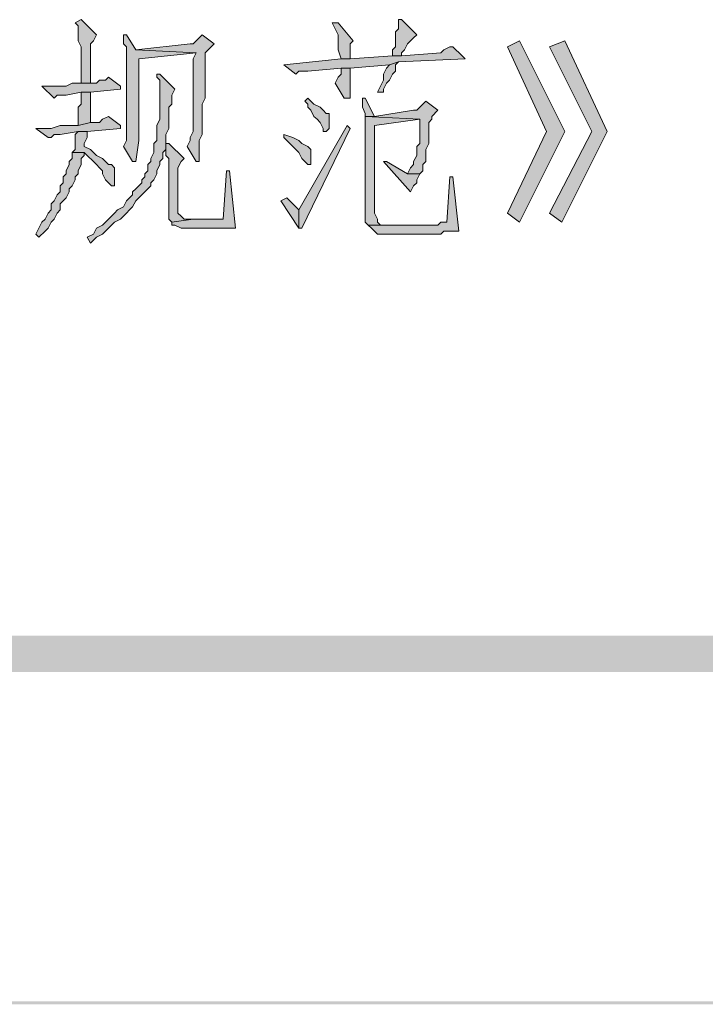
# Model space of a CAD drawing. Extents: x 566443 to 590371, y 3845226 to 3876576.
# Tile 56 of 221: x 586498 to 586508, y 3853850 to 3853863. Entities that reach past the tile are written whole.
import ezdxf

# ---------------------------------------------------------------- set-up
doc = ezdxf.new("R2010")
doc.units = 0
doc.layers.add('C00-00-00', color=7, linetype='CONTINUOUS')

msp = doc.modelspace()

# ---------------------------------------------------------------- hatches: boundary and pattern name
at = {"layer": 'C00-00-00'}
h = msp.add_hatch(color=256, dxfattribs=at)
h.dxf.hatch_style = 2
h.paths.add_polyline_path([(586498.957, 3853863.394), (586498.872, 3853863.351), (586498.914, 3853863.309), (586498.914, 3853863.097), (586498.957, 3853863.013), (586498.957, 3853862.505), (586499.084, 3853862.505), (586499.084, 3853863.055), (586499.126, 3853863.097), (586499.168, 3853863.182)])
h = msp.add_hatch(color=256, dxfattribs=at)
h.dxf.hatch_style = 2
h.paths.add_polyline_path([(586502.555, 3853863.351), (586502.47, 3853863.351), (586502.513, 3853863.267), (586502.555, 3853863.182), (586502.555, 3853862.97), (586502.597, 3853862.843), (586502.724, 3853862.843), (586502.724, 3853862.886), (586502.724, 3853863.055), (586502.767, 3853863.097)])
h = msp.add_hatch(color=256, dxfattribs=at)
h.dxf.hatch_style = 2
h.paths.add_polyline_path([(586503.444, 3853863.394), (586503.402, 3853863.394), (586503.402, 3853863.351), (586503.402, 3853863.267), (586503.359, 3853863.224), (586503.359, 3853863.013), (586503.317, 3853862.97), (586503.317, 3853862.886), (586503.444, 3853862.886), (586503.444, 3853862.928), (586503.486, 3853862.97), (586503.529, 3853863.055), (586503.571, 3853863.097), (586503.613, 3853863.14), (586503.656, 3853863.182)])
h = msp.add_hatch(color=256, dxfattribs=at)
h.dxf.hatch_style = 2
h.paths.add_polyline_path([(586499.592, 3853863.182), (586499.549, 3853863.182), (586499.549, 3853863.055), (586499.592, 3853863.013), (586499.592, 3853861.7), (586499.549, 3853861.616), (586499.676, 3853861.404), (586499.719, 3853861.404), (586499.761, 3853861.7), (586499.761, 3853862.843), (586500.565, 3853862.928), (586499.719, 3853862.97)])
h = msp.add_hatch(color=256, dxfattribs=at)
h.dxf.hatch_style = 2
h.paths.add_polyline_path([(586500.65, 3853863.182), (586500.565, 3853863.097), (586500.523, 3853863.055), (586500.481, 3853863.055), (586499.719, 3853862.97), (586500.565, 3853862.928), (586500.523, 3853862.843), (586500.523, 3853861.827), (586500.481, 3853861.743), (586500.481, 3853861.7), (586500.438, 3853861.616), (586500.565, 3853861.404), (586500.608, 3853861.404), (586500.608, 3853861.446), (586500.608, 3853861.7), (586500.65, 3853861.785), (586500.65, 3853862.208), (586500.692, 3853862.293), (586500.692, 3853862.928), (586500.735, 3853862.97), (586500.819, 3853863.055)])
h = msp.add_hatch(color=256, dxfattribs=at)
h.dxf.hatch_style = 2
h.paths.add_polyline_path([(586505.095, 3853863.097), (586504.926, 3853863.013), (586505.476, 3853861.827), (586504.926, 3853860.684), (586505.095, 3853860.557), (586505.73, 3853861.827)])
h = msp.add_hatch(color=256, dxfattribs=at)
h.dxf.hatch_style = 2
h.paths.add_polyline_path([(586505.73, 3853863.097), (586505.518, 3853863.013), (586506.111, 3853861.827), (586505.518, 3853860.684), (586505.688, 3853860.557), (586506.323, 3853861.827)])
h = msp.add_hatch(color=256, dxfattribs=at)
h.dxf.hatch_style = 2
h.paths.add_polyline_path([(586504.164, 3853863.013), (586504.121, 3853863.013), (586504.037, 3853862.97), (586503.994, 3853862.928), (586503.444, 3853862.886), (586503.317, 3853862.886), (586502.724, 3853862.843), (586502.597, 3853862.843), (586501.793, 3853862.759), (586501.962, 3853862.632), (586502.005, 3853862.674), (586502.132, 3853862.674), (586502.597, 3853862.716), (586502.724, 3853862.716), (586503.275, 3853862.759), (586503.402, 3853862.801), (586504.333, 3853862.843), (586504.291, 3853862.886)])
h = msp.add_hatch(color=256, dxfattribs=at)
h.dxf.hatch_style = 2
h.paths.add_polyline_path([(586503.402, 3853862.801), (586503.275, 3853862.759), (586503.232, 3853862.716), (586503.19, 3853862.632), (586503.19, 3853862.547), (586503.148, 3853862.462), (586503.105, 3853862.378), (586503.19, 3853862.378), (586503.19, 3853862.42), (586503.232, 3853862.505), (586503.275, 3853862.547), (586503.317, 3853862.632), (586503.359, 3853862.674), (586503.359, 3853862.759)])
h = msp.add_hatch(color=256, dxfattribs=at)
h.dxf.hatch_style = 2
h.paths.add_polyline_path([(586500.057, 3853862.632), (586500.015, 3853862.632), (586500.015, 3853862.589), (586500.057, 3853862.547), (586500.057, 3853861.997), (586500.015, 3853861.912), (586500.015, 3853861.7), (586499.973, 3853861.658), (586499.973, 3853861.531), (586499.93, 3853861.446), (586499.93, 3853861.404), (586499.888, 3853861.362), (586499.888, 3853861.277), (586499.846, 3853861.235), (586499.846, 3853861.192), (586499.803, 3853861.15), (586499.803, 3853861.108), (586499.761, 3853861.065), (586499.719, 3853861.023), (586499.676, 3853860.981), (586499.676, 3853860.938), (586499.634, 3853860.896), (586499.592, 3853860.854), (586499.549, 3853860.769), (586499.465, 3853860.727), (586499.422, 3853860.684), (586499.38, 3853860.642), (586499.295, 3853860.557), (586499.253, 3853860.515), (586499.168, 3853860.473), (586499.126, 3853860.388), (586499.041, 3853860.346), (586499.084, 3853860.261), (586499.168, 3853860.346), (586499.253, 3853860.388), (586499.295, 3853860.43), (586499.38, 3853860.515), (586499.422, 3853860.557), (586499.507, 3853860.6), (586499.549, 3853860.642), (586499.592, 3853860.684), (586499.634, 3853860.727), (586499.676, 3853860.769), (586499.719, 3853860.854), (586499.761, 3853860.896), (586499.803, 3853860.938), (586499.846, 3853860.981), (586499.888, 3853861.023), (586499.93, 3853861.065), (586499.93, 3853861.108), (586499.973, 3853861.15), (586500.015, 3853861.235), (586500.015, 3853861.277), (586500.057, 3853861.362), (586500.057, 3853861.404), (586500.1, 3853861.446), (586500.1, 3853861.531), (586500.142, 3853861.573), (586500.142, 3853861.658), (586500.184, 3853861.658), (586500.142, 3853861.658), (586500.142, 3853861.7), (586500.142, 3853861.785), (586500.184, 3853861.87), (586500.184, 3853862.166), (586500.227, 3853862.208), (586500.227, 3853862.335), (586500.269, 3853862.42)])
h = msp.add_hatch(color=256, dxfattribs=at)
h.dxf.hatch_style = 2
h.paths.add_polyline_path([(586502.724, 3853862.716), (586502.597, 3853862.716), (586502.597, 3853862.632), (586502.555, 3853862.589), (586502.513, 3853862.505), (586502.64, 3853862.293), (586502.724, 3853862.293), (586502.724, 3853862.378)])
h = msp.add_hatch(color=256, dxfattribs=at)
h.dxf.hatch_style = 2
h.paths.add_polyline_path([(586499.338, 3853862.589), (586499.295, 3853862.547), (586499.211, 3853862.547), (586499.168, 3853862.505), (586498.83, 3853862.505), (586498.745, 3853862.462), (586498.406, 3853862.462), (586498.576, 3853862.293), (586498.618, 3853862.335), (586498.745, 3853862.335), (586498.957, 3853862.378), (586499.084, 3853862.378), (586499.507, 3853862.42), (586499.507, 3853862.462)])
h = msp.add_hatch(color=256, dxfattribs=at)
h.dxf.hatch_style = 2
h.paths.add_polyline_path([(586499.084, 3853862.378), (586498.957, 3853862.378), (586498.957, 3853862.293), (586498.957, 3853862.208), (586498.914, 3853862.166), (586498.914, 3853861.912), (586499.084, 3853861.954)])
h = msp.add_hatch(color=256, dxfattribs=at)
h.dxf.hatch_style = 2
h.paths.add_polyline_path([(586502.132, 3853862.293), (586502.089, 3853862.251), (586502.132, 3853862.208), (586502.132, 3853862.166), (586502.174, 3853862.124), (586502.216, 3853862.039), (586502.259, 3853861.997), (586502.301, 3853861.954), (586502.343, 3853861.87), (586502.343, 3853861.827), (586502.386, 3853861.827), (586502.428, 3853861.87), (586502.428, 3853862.081), (586502.386, 3853862.081), (586502.343, 3853862.124), (586502.301, 3853862.166), (586502.216, 3853862.208)])
h = msp.add_hatch(color=256, dxfattribs=at)
h.dxf.hatch_style = 2
h.paths.add_polyline_path([(586502.936, 3853862.293), (586502.894, 3853862.293), (586502.894, 3853862.251), (586502.894, 3853862.166), (586502.936, 3853862.081), (586502.936, 3853862.039), (586503.063, 3853862.039)])
h = msp.add_hatch(color=256, dxfattribs=at)
h.dxf.hatch_style = 2
h.paths.add_polyline_path([(586503.783, 3853862.251), (586503.74, 3853862.208), (586503.698, 3853862.166), (586503.656, 3853862.124), (586503.613, 3853862.124), (586503.063, 3853862.039), (586502.936, 3853862.039), (586503.698, 3853861.997), (586503.698, 3853861.658), (586503.656, 3853861.616), (586503.656, 3853861.489), (586503.613, 3853861.404), (586503.613, 3853861.362), (586503.571, 3853861.319), (586503.529, 3853861.235), (586503.698, 3853861.235), (586503.74, 3853861.277), (586503.74, 3853861.362), (586503.783, 3853861.404), (586503.783, 3853861.446), (586503.783, 3853861.489), (586503.783, 3853861.573), (586503.825, 3853861.658), (586503.825, 3853861.954), (586503.867, 3853861.997), (586503.867, 3853862.039), (586503.952, 3853862.124)])
h = msp.add_hatch(color=256, dxfattribs=at)
h.dxf.hatch_style = 2
h.paths.add_polyline_path([(586499.338, 3853862.039), (586499.253, 3853861.997), (586499.211, 3853861.954), (586499.084, 3853861.954), (586498.914, 3853861.912), (586498.66, 3853861.912), (586498.533, 3853861.87), (586498.322, 3853861.87), (586498.491, 3853861.743), (586498.533, 3853861.743), (586498.576, 3853861.785), (586498.66, 3853861.785), (586498.914, 3853861.827), (586499.041, 3853861.827), (586499.507, 3853861.87), (586499.507, 3853861.912)])
h = msp.add_hatch(color=256, dxfattribs=at)
h.dxf.hatch_style = 2
h.paths.add_polyline_path([(586502.936, 3853862.039), (586502.936, 3853860.557), (586502.978, 3853860.515), (586503.275, 3853860.515), (586503.232, 3853860.515), (586503.148, 3853860.515), (586503.105, 3853860.557), (586503.105, 3853860.6), (586503.063, 3853860.684), (586503.063, 3853861.912), (586503.698, 3853861.997)])
h = msp.add_hatch(color=256, dxfattribs=at)
h.dxf.hatch_style = 2
h.paths.add_polyline_path([(586499.041, 3853861.827), (586498.914, 3853861.827), (586498.872, 3853861.785), (586498.872, 3853861.573), (586498.83, 3853861.531), (586498.999, 3853861.531), (586499.041, 3853861.489), (586499.126, 3853861.404), (586499.168, 3853861.362), (586499.211, 3853861.319), (586499.253, 3853861.277), (586499.253, 3853861.235), (586499.295, 3853861.15), (586499.338, 3853861.108), (586499.38, 3853861.065), (586499.422, 3853861.065), (586499.422, 3853861.15), (586499.422, 3853861.319), (586499.38, 3853861.362), (586499.338, 3853861.362), (586499.295, 3853861.404), (586499.253, 3853861.446), (586499.168, 3853861.489), (586499.084, 3853861.573), (586498.999, 3853861.616), (586498.999, 3853861.658), (586499.041, 3853861.743)])
h = msp.add_hatch(color=256, dxfattribs=at)
h.dxf.hatch_style = 2
h.paths.add_polyline_path([(586502.682, 3853861.912), (586502.005, 3853860.727), (586502.005, 3853860.473), (586502.047, 3853860.473), (586502.724, 3853861.87)])
h = msp.add_hatch(color=256, dxfattribs=at)
h.dxf.hatch_style = 2
h.paths.add_polyline_path([(586500.184, 3853861.658), (586500.142, 3853861.658), (586500.142, 3853861.573), (586500.142, 3853861.489), (586500.184, 3853861.446), (586500.184, 3853860.6), (586500.227, 3853860.557), (586500.523, 3853860.6), (586500.396, 3853860.6), (586500.354, 3853860.642), (586500.311, 3853860.684), (586500.311, 3853861.319), (586500.354, 3853861.404), (586500.396, 3853861.446)])
h = msp.add_hatch(color=256, dxfattribs=at)
h.dxf.hatch_style = 2
h.paths.add_polyline_path([(586501.793, 3853861.785), (586501.793, 3853861.743), (586501.835, 3853861.7), (586501.878, 3853861.658), (586501.92, 3853861.616), (586501.962, 3853861.573), (586502.005, 3853861.531), (586502.047, 3853861.446), (586502.089, 3853861.404), (586502.132, 3853861.362), (586502.174, 3853861.362), (586502.174, 3853861.446), (586502.174, 3853861.573), (586502.132, 3853861.616), (586502.047, 3853861.658), (586502.005, 3853861.7), (586501.92, 3853861.743)])
h = msp.add_hatch(color=256, dxfattribs=at)
h.dxf.hatch_style = 2
h.paths.add_polyline_path([(586498.83, 3853861.531), (586498.83, 3853861.446), (586498.787, 3853861.404), (586498.787, 3853861.362), (586498.745, 3853861.277), (586498.745, 3853861.235), (586498.703, 3853861.192), (586498.703, 3853861.108), (586498.66, 3853861.065), (586498.66, 3853860.981), (586498.618, 3853860.938), (586498.576, 3853860.854), (586498.533, 3853860.811), (586498.533, 3853860.727), (586498.491, 3853860.684), (586498.449, 3853860.6), (586498.406, 3853860.557), (586498.364, 3853860.473), (586498.322, 3853860.388), (586498.364, 3853860.346), (586498.449, 3853860.43), (586498.491, 3853860.473), (586498.533, 3853860.557), (586498.576, 3853860.6), (586498.618, 3853860.684), (586498.66, 3853860.727), (586498.66, 3853860.811), (586498.703, 3853860.854), (586498.745, 3853860.896), (586498.787, 3853860.981), (586498.787, 3853861.023), (586498.83, 3853861.065), (586498.872, 3853861.15), (586498.872, 3853861.192), (586498.914, 3853861.235), (586498.914, 3853861.277), (586498.957, 3853861.362), (586498.957, 3853861.446), (586498.999, 3853861.489), (586498.999, 3853861.531)])
h = msp.add_hatch(color=256, dxfattribs=at)
h.dxf.hatch_style = 2
h.paths.add_polyline_path([(586503.232, 3853861.404), (586503.19, 3853861.404), (586503.571, 3853860.981), (586503.613, 3853861.065), (586503.656, 3853861.108), (586503.656, 3853861.15), (586503.698, 3853861.235), (586503.529, 3853861.235)])
h = msp.add_hatch(color=256, dxfattribs=at)
h.dxf.hatch_style = 2
h.paths.add_polyline_path([(586501.031, 3853861.277), (586500.989, 3853861.277), (586500.946, 3853860.6), (586500.523, 3853860.6), (586500.227, 3853860.557), (586500.227, 3853860.515), (586500.269, 3853860.515), (586500.354, 3853860.473), (586501.116, 3853860.473)])
h = msp.add_hatch(color=256, dxfattribs=at)
h.dxf.hatch_style = 2
h.paths.add_polyline_path([(586504.164, 3853861.192), (586504.121, 3853861.192), (586504.079, 3853860.557), (586503.994, 3853860.557), (586503.952, 3853860.515), (586502.978, 3853860.515), (586503.021, 3853860.473), (586503.063, 3853860.43), (586503.105, 3853860.388), (586503.91, 3853860.388), (586503.994, 3853860.388), (586504.037, 3853860.43), (586504.248, 3853860.43)])
h = msp.add_hatch(color=256, dxfattribs=at)
h.dxf.hatch_style = 2
h.paths.add_polyline_path([(586501.835, 3853860.896), (586501.751, 3853860.854), (586502.005, 3853860.473), (586502.005, 3853860.727)])
h = msp.add_hatch(color=256, dxfattribs=at)
h.dxf.hatch_style = 2
h.paths.add_polyline_path([(586759.899, 3853854.25), (586759.391, 3853854.758), (586378.815, 3853854.25)])
h = msp.add_hatch(color=256, dxfattribs=at)
h.dxf.hatch_style = 2
h.paths.add_polyline_path([(586759.391, 3853854.758), (586378.815, 3853854.25), (586379.323, 3853854.758)])
h = msp.add_hatch(color=256, dxfattribs=at)
h.dxf.hatch_style = 2
h.paths.add_polyline_path([(586759.899, 3853854.25), (586759.391, 3853854.758), (586378.815, 3853854.25)])
h = msp.add_hatch(color=256, dxfattribs=at)
h.dxf.hatch_style = 2
h.paths.add_polyline_path([(586759.391, 3853854.758), (586378.815, 3853854.25), (586379.323, 3853854.758)])
h = msp.add_hatch(color=256, dxfattribs=at)
h.dxf.hatch_style = 2
h.paths.add_polyline_path([(586764.556, 3853849.593), (586764.514, 3853849.635), (586364.252, 3853849.593)])
h = msp.add_hatch(color=256, dxfattribs=at)
h.dxf.hatch_style = 2
h.paths.add_polyline_path([(586764.514, 3853849.635), (586364.252, 3853849.593), (586364.294, 3853849.635)])
h = msp.add_hatch(color=256, dxfattribs=at)
h.dxf.hatch_style = 2
h.paths.add_polyline_path([(586764.556, 3853849.593), (586764.514, 3853849.635), (586364.252, 3853849.593)])
h = msp.add_hatch(color=256, dxfattribs=at)
h.dxf.hatch_style = 2
h.paths.add_polyline_path([(586764.514, 3853849.635), (586364.252, 3853849.593), (586364.294, 3853849.635)])
h = msp.add_hatch(color=256, dxfattribs=at)
h.dxf.hatch_style = 2
h.paths.add_polyline_path([(586764.556, 3853849.593), (586764.514, 3853849.635), (586364.252, 3853849.593)])
h = msp.add_hatch(color=256, dxfattribs=at)
h.dxf.hatch_style = 2
h.paths.add_polyline_path([(586764.514, 3853849.635), (586364.252, 3853849.593), (586364.294, 3853849.635)])

# ---------------------------------------------------------------- linework, layer by layer
at = {"layer": 'C00-00-00', "lineweight": 0}
for points in [[(586498.957, 3853863.394), (586498.872, 3853863.351), (586498.914, 3853863.309), (586498.914, 3853863.097), (586498.957, 3853863.013), (586498.957, 3853862.505), (586499.084, 3853862.505), (586499.084, 3853863.055), (586499.126, 3853863.097), (586499.168, 3853863.182)], [(586502.555, 3853863.351), (586502.47, 3853863.351), (586502.513, 3853863.267), (586502.555, 3853863.182), (586502.555, 3853862.97), (586502.597, 3853862.843), (586502.724, 3853862.843), (586502.724, 3853862.886), (586502.724, 3853863.055), (586502.767, 3853863.097)], [(586503.444, 3853863.394), (586503.402, 3853863.394), (586503.402, 3853863.351), (586503.402, 3853863.267), (586503.359, 3853863.224), (586503.359, 3853863.013), (586503.317, 3853862.97), (586503.317, 3853862.886), (586503.444, 3853862.886), (586503.444, 3853862.928), (586503.486, 3853862.97), (586503.529, 3853863.055), (586503.571, 3853863.097), (586503.613, 3853863.14), (586503.656, 3853863.182)], [(586499.592, 3853863.182), (586499.549, 3853863.182), (586499.549, 3853863.055), (586499.592, 3853863.013), (586499.592, 3853861.7), (586499.549, 3853861.616), (586499.676, 3853861.404), (586499.719, 3853861.404), (586499.761, 3853861.7), (586499.761, 3853862.843), (586500.565, 3853862.928), (586499.719, 3853862.97)], [(586500.65, 3853863.182), (586500.565, 3853863.097), (586500.523, 3853863.055), (586500.481, 3853863.055), (586499.719, 3853862.97), (586500.565, 3853862.928), (586500.523, 3853862.843), (586500.523, 3853861.827), (586500.481, 3853861.743), (586500.481, 3853861.7), (586500.438, 3853861.616), (586500.565, 3853861.404), (586500.608, 3853861.404), (586500.608, 3853861.446), (586500.608, 3853861.7), (586500.65, 3853861.785), (586500.65, 3853862.208), (586500.692, 3853862.293), (586500.692, 3853862.928), (586500.735, 3853862.97), (586500.819, 3853863.055)], [(586505.095, 3853863.097), (586504.926, 3853863.013), (586505.476, 3853861.827), (586504.926, 3853860.684), (586505.095, 3853860.557), (586505.73, 3853861.827)], [(586505.73, 3853863.097), (586505.518, 3853863.013), (586506.111, 3853861.827), (586505.518, 3853860.684), (586505.688, 3853860.557), (586506.323, 3853861.827)], [(586504.164, 3853863.013), (586504.121, 3853863.013), (586504.037, 3853862.97), (586503.994, 3853862.928), (586503.444, 3853862.886), (586503.317, 3853862.886), (586502.724, 3853862.843), (586502.597, 3853862.843), (586501.793, 3853862.759), (586501.962, 3853862.632), (586502.005, 3853862.674), (586502.132, 3853862.674), (586502.597, 3853862.716), (586502.724, 3853862.716), (586503.275, 3853862.759), (586503.402, 3853862.801), (586504.333, 3853862.843), (586504.291, 3853862.886)], [(586503.402, 3853862.801), (586503.275, 3853862.759), (586503.232, 3853862.716), (586503.19, 3853862.632), (586503.19, 3853862.547), (586503.148, 3853862.462), (586503.105, 3853862.378), (586503.19, 3853862.378), (586503.19, 3853862.42), (586503.232, 3853862.505), (586503.275, 3853862.547), (586503.317, 3853862.632), (586503.359, 3853862.674), (586503.359, 3853862.759)], [(586500.057, 3853862.632), (586500.015, 3853862.632), (586500.015, 3853862.589), (586500.057, 3853862.547), (586500.057, 3853861.997), (586500.015, 3853861.912), (586500.015, 3853861.7), (586499.973, 3853861.658), (586499.973, 3853861.531), (586499.93, 3853861.446), (586499.93, 3853861.404), (586499.888, 3853861.362), (586499.888, 3853861.277), (586499.846, 3853861.235), (586499.846, 3853861.192), (586499.803, 3853861.15), (586499.803, 3853861.108), (586499.761, 3853861.065), (586499.719, 3853861.023), (586499.676, 3853860.981), (586499.676, 3853860.938), (586499.634, 3853860.896), (586499.592, 3853860.854), (586499.549, 3853860.769), (586499.465, 3853860.727), (586499.422, 3853860.684), (586499.38, 3853860.642), (586499.295, 3853860.557), (586499.253, 3853860.515), (586499.168, 3853860.473), (586499.126, 3853860.388), (586499.041, 3853860.346), (586499.084, 3853860.261), (586499.168, 3853860.346), (586499.253, 3853860.388), (586499.295, 3853860.43), (586499.38, 3853860.515), (586499.422, 3853860.557), (586499.507, 3853860.6), (586499.549, 3853860.642), (586499.592, 3853860.684), (586499.634, 3853860.727), (586499.676, 3853860.769), (586499.719, 3853860.854), (586499.761, 3853860.896), (586499.803, 3853860.938), (586499.846, 3853860.981), (586499.888, 3853861.023), (586499.93, 3853861.065), (586499.93, 3853861.108), (586499.973, 3853861.15), (586500.015, 3853861.235), (586500.015, 3853861.277), (586500.057, 3853861.362), (586500.057, 3853861.404), (586500.1, 3853861.446), (586500.1, 3853861.531), (586500.142, 3853861.573), (586500.142, 3853861.658), (586500.184, 3853861.658), (586500.142, 3853861.658), (586500.142, 3853861.7), (586500.142, 3853861.785), (586500.184, 3853861.87), (586500.184, 3853862.166), (586500.227, 3853862.208), (586500.227, 3853862.335), (586500.269, 3853862.42)], [(586502.724, 3853862.716), (586502.597, 3853862.716), (586502.597, 3853862.632), (586502.555, 3853862.589), (586502.513, 3853862.505), (586502.64, 3853862.293), (586502.724, 3853862.293), (586502.724, 3853862.378)], [(586499.338, 3853862.589), (586499.295, 3853862.547), (586499.211, 3853862.547), (586499.168, 3853862.505), (586498.83, 3853862.505), (586498.745, 3853862.462), (586498.406, 3853862.462), (586498.576, 3853862.293), (586498.618, 3853862.335), (586498.745, 3853862.335), (586498.957, 3853862.378), (586499.084, 3853862.378), (586499.507, 3853862.42), (586499.507, 3853862.462)], [(586499.084, 3853862.378), (586498.957, 3853862.378), (586498.957, 3853862.293), (586498.957, 3853862.208), (586498.914, 3853862.166), (586498.914, 3853861.912), (586499.084, 3853861.954)], [(586502.132, 3853862.293), (586502.089, 3853862.251), (586502.132, 3853862.208), (586502.132, 3853862.166), (586502.174, 3853862.124), (586502.216, 3853862.039), (586502.259, 3853861.997), (586502.301, 3853861.954), (586502.343, 3853861.87), (586502.343, 3853861.827), (586502.386, 3853861.827), (586502.428, 3853861.87), (586502.428, 3853862.081), (586502.386, 3853862.081), (586502.343, 3853862.124), (586502.301, 3853862.166), (586502.216, 3853862.208)], [(586502.936, 3853862.293), (586502.894, 3853862.293), (586502.894, 3853862.251), (586502.894, 3853862.166), (586502.936, 3853862.081), (586502.936, 3853862.039), (586503.063, 3853862.039)], [(586503.783, 3853862.251), (586503.74, 3853862.208), (586503.698, 3853862.166), (586503.656, 3853862.124), (586503.613, 3853862.124), (586503.063, 3853862.039), (586502.936, 3853862.039), (586503.698, 3853861.997), (586503.698, 3853861.658), (586503.656, 3853861.616), (586503.656, 3853861.489), (586503.613, 3853861.404), (586503.613, 3853861.362), (586503.571, 3853861.319), (586503.529, 3853861.235), (586503.698, 3853861.235), (586503.74, 3853861.277), (586503.74, 3853861.362), (586503.783, 3853861.404), (586503.783, 3853861.446), (586503.783, 3853861.489), (586503.783, 3853861.573), (586503.825, 3853861.658), (586503.825, 3853861.954), (586503.867, 3853861.997), (586503.867, 3853862.039), (586503.952, 3853862.124)], [(586499.338, 3853862.039), (586499.253, 3853861.997), (586499.211, 3853861.954), (586499.084, 3853861.954), (586498.914, 3853861.912), (586498.66, 3853861.912), (586498.533, 3853861.87), (586498.322, 3853861.87), (586498.491, 3853861.743), (586498.533, 3853861.743), (586498.576, 3853861.785), (586498.66, 3853861.785), (586498.914, 3853861.827), (586499.041, 3853861.827), (586499.507, 3853861.87), (586499.507, 3853861.912)], [(586502.936, 3853862.039), (586502.936, 3853860.557), (586502.978, 3853860.515), (586503.275, 3853860.515), (586503.232, 3853860.515), (586503.148, 3853860.515), (586503.105, 3853860.557), (586503.105, 3853860.6), (586503.063, 3853860.684), (586503.063, 3853861.912), (586503.698, 3853861.997)], [(586499.041, 3853861.827), (586498.914, 3853861.827), (586498.872, 3853861.785), (586498.872, 3853861.573), (586498.83, 3853861.531), (586498.999, 3853861.531), (586499.041, 3853861.489), (586499.126, 3853861.404), (586499.168, 3853861.362), (586499.211, 3853861.319), (586499.253, 3853861.277), (586499.253, 3853861.235), (586499.295, 3853861.15), (586499.338, 3853861.108), (586499.38, 3853861.065), (586499.422, 3853861.065), (586499.422, 3853861.15), (586499.422, 3853861.319), (586499.38, 3853861.362), (586499.338, 3853861.362), (586499.295, 3853861.404), (586499.253, 3853861.446), (586499.168, 3853861.489), (586499.084, 3853861.573), (586498.999, 3853861.616), (586498.999, 3853861.658), (586499.041, 3853861.743)], [(586502.682, 3853861.912), (586502.005, 3853860.727), (586502.005, 3853860.473), (586502.047, 3853860.473), (586502.724, 3853861.87)], [(586500.184, 3853861.658), (586500.142, 3853861.658), (586500.142, 3853861.573), (586500.142, 3853861.489), (586500.184, 3853861.446), (586500.184, 3853860.6), (586500.227, 3853860.557), (586500.523, 3853860.6), (586500.396, 3853860.6), (586500.354, 3853860.642), (586500.311, 3853860.684), (586500.311, 3853861.319), (586500.354, 3853861.404), (586500.396, 3853861.446)], [(586501.793, 3853861.785), (586501.793, 3853861.743), (586501.835, 3853861.7), (586501.878, 3853861.658), (586501.92, 3853861.616), (586501.962, 3853861.573), (586502.005, 3853861.531), (586502.047, 3853861.446), (586502.089, 3853861.404), (586502.132, 3853861.362), (586502.174, 3853861.362), (586502.174, 3853861.446), (586502.174, 3853861.573), (586502.132, 3853861.616), (586502.047, 3853861.658), (586502.005, 3853861.7), (586501.92, 3853861.743)], [(586498.83, 3853861.531), (586498.83, 3853861.446), (586498.787, 3853861.404), (586498.787, 3853861.362), (586498.745, 3853861.277), (586498.745, 3853861.235), (586498.703, 3853861.192), (586498.703, 3853861.108), (586498.66, 3853861.065), (586498.66, 3853860.981), (586498.618, 3853860.938), (586498.576, 3853860.854), (586498.533, 3853860.811), (586498.533, 3853860.727), (586498.491, 3853860.684), (586498.449, 3853860.6), (586498.406, 3853860.557), (586498.364, 3853860.473), (586498.322, 3853860.388), (586498.364, 3853860.346), (586498.449, 3853860.43), (586498.491, 3853860.473), (586498.533, 3853860.557), (586498.576, 3853860.6), (586498.618, 3853860.684), (586498.66, 3853860.727), (586498.66, 3853860.811), (586498.703, 3853860.854), (586498.745, 3853860.896), (586498.787, 3853860.981), (586498.787, 3853861.023), (586498.83, 3853861.065), (586498.872, 3853861.15), (586498.872, 3853861.192), (586498.914, 3853861.235), (586498.914, 3853861.277), (586498.957, 3853861.362), (586498.957, 3853861.446), (586498.999, 3853861.489), (586498.999, 3853861.531)], [(586503.232, 3853861.404), (586503.19, 3853861.404), (586503.571, 3853860.981), (586503.613, 3853861.065), (586503.656, 3853861.108), (586503.656, 3853861.15), (586503.698, 3853861.235), (586503.529, 3853861.235)], [(586501.031, 3853861.277), (586500.989, 3853861.277), (586500.946, 3853860.6), (586500.523, 3853860.6), (586500.227, 3853860.557), (586500.227, 3853860.515), (586500.269, 3853860.515), (586500.354, 3853860.473), (586501.116, 3853860.473)], [(586504.164, 3853861.192), (586504.121, 3853861.192), (586504.079, 3853860.557), (586503.994, 3853860.557), (586503.952, 3853860.515), (586502.978, 3853860.515), (586503.021, 3853860.473), (586503.063, 3853860.43), (586503.105, 3853860.388), (586503.91, 3853860.388), (586503.994, 3853860.388), (586504.037, 3853860.43), (586504.248, 3853860.43)], [(586501.835, 3853860.896), (586501.751, 3853860.854), (586502.005, 3853860.473), (586502.005, 3853860.727)]]:
    msp.add_lwpolyline(points, close=True, dxfattribs=at)

doc.saveas('drawing.dxf')
